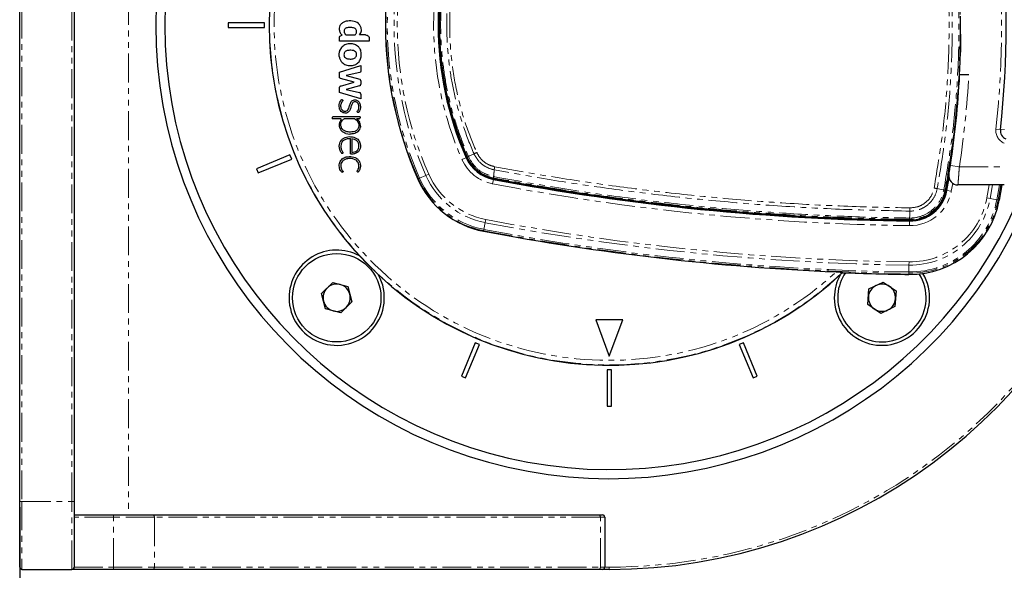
# Paper-space layout 'Wall Base Bracket' of a CAD drawing. Header units: millimetres. Extents: x 245 to 9339, y 492 to 8064.
# Tile 33 of 57: x 463 to 680, y 5943 to 6065. Entities that reach past the tile are written whole.
import ezdxf

# ---------------------------------------------------------------- set-up
doc = ezdxf.new("R2010")
doc.units = ezdxf.units.MM
doc.linetypes.add('PHANTOM', pattern=[12.7, 6.35, -1.27, 1.27, -1.27, 1.27, -1.27])
doc.layers.add('COMPONENT_GEOMETRY', color=7, linetype='Continuous')
doc.styles.add('SLDTEXTSTYLE0', font='TXT', dxfattribs={"width": 0.75})
doc.dimstyles.new('SLDDIMSTYLE0', dxfattribs={"dimtxt": 50, "dimasz": 3.302, "dimexe": 0, "dimexo": 0.0625, "dimgap": 12.5, "dimtad": 0, "dimtih": 1, "dimtoh": 1, "dimdec": 0, "dimrnd": 1e-09, "dimzin": 12, "dimdsep": 46, "dimtxsty": 'SLDTEXTSTYLE0', "dimsah": 1, "dimcen": 0.09, "dimadec": 0, "dimazin": 3, "dimtfac": 1, "dimtdec": 0, "dimtofl": 0, "dimtmove": 0, "dimatfit": 3, "dimfxl": 1, "dimfrac": 2, "dimtolj": 1, "dimtzin": 12, "dimarcsym": 0})

# ---------------------------------------------------------------- blocks, each defined once
blk = doc.blocks.new('_D_20')
at = {"layer": 'COMPONENT_GEOMETRY', "color": 7}
for p, q in [((4544.13, 6062.36), (4544.13, 3865.87)), ((463.18, 5957.36), (463.18, 3865.87)), ((463.18, 3869.04), (2429.77, 3869.04)), ((4544.13, 3869.04), (2577.55, 3869.04))]:
    blk.add_line(p, q, dxfattribs=at)
for points in [[(463.18, 3869.04), (466.49, 3868.53), (466.49, 3869.55)], [(4544.13, 3869.04), (4540.83, 3869.55), (4540.83, 3868.53)]]:
    blk.add_solid(points, dxfattribs=at)
at = {"layer": 'COMPONENT_GEOMETRY', "color": 7, "insert": (2429.77, 3893.81), "char_height": 50, "attachment_point": 1, "style": 'SLDTEXTSTYLE0'}
blk.add_mtext('4081', dxfattribs=at)

psp = doc.layouts.new('Wall Base Bracket')

# ---------------------------------------------------------------- linework, layer by layer
at = {"color": 8, "linetype": 'PHANTOM', "lineweight": 18}
for p, q in [((487.18, 6171.63), (487.18, 5955.63)), ((463.68, 6168.63), (463.68, 5958.63)), ((474.68, 5958.63), (474.68, 6168.63)), ((678.41, 6040.71), (679.41, 6040.6)), ((680.31, 6040.6), (679.42, 6040.7)), ((560.7, 6033.98), (561.61, 6034.38)), ((561.69, 6034.41), (561.61, 6034.38)), ((561.9, 6034.51), (561.84, 6034.48)), ((561.9, 6034.51), (561.9, 6034.51)), ((562.13, 6034.64), (562.13, 6034.64)), ((562.13, 6034.64), (562.13, 6034.63)), ((552.73, 6030.45), (553.38, 6030.74)), ((670.36, 6032.38), (668.38, 6032.68)), ((670.36, 6032.38), (680.27, 6032.38)), ((551.09, 6029.73), (550.98, 6029.68)), ((551.09, 6029.73), (551.36, 6029.85)), ((552.73, 6030.45), (551.36, 6029.85)), ((567.44, 6028.63), (567.62, 6029.61)), ((567.64, 6029.7), (567.62, 6029.61)), ((567.67, 6030.22), (567.68, 6030.22)), ((567.68, 6029.93), (567.67, 6029.86)), ((567.68, 6029.93), (567.68, 6029.93)), ((668.89, 6028.74), (668.57, 6026.98)), ((666.94, 6027.29), (666.94, 6027.29)), ((667.21, 6027.24), (667.34, 6027.21)), ((667.21, 6027.24), (667.21, 6027.24)), ((667.5, 6027.18), (667.59, 6027.17)), ((667.59, 6027.17), (668.57, 6026.98)), ((676.44, 6025.53), (676.95, 6028.38)), ((677.67, 6028.38), (677.14, 6025.4)), ((678.61, 6025.12), (679.19, 6028.38)), ((679.48, 6028.38), (678.9, 6025.07)), ((677.14, 6025.4), (676.44, 6025.53)), ((678.61, 6025.12), (677.14, 6025.4)), ((678.61, 6025.12), (678.9, 6025.07)), ((678.9, 6025.07), (679.14, 6025.03)), ((565.82, 6020.07), (565.54, 6018.59)), ((565.82, 6020.07), (565.95, 6020.76)), ((659.37, 6020.42), (659.36, 6019.42)), ((659.38, 6020.8), (659.37, 6020.67)), ((659.37, 6020.51), (659.37, 6020.42)), ((659.38, 6020.8), (659.38, 6020.8)), ((659.39, 6021.09), (659.39, 6021.09)), ((565.48, 6018.31), (565.46, 6018.19)), ((565.54, 6018.59), (565.48, 6018.31)), ((659.25, 6010.71), (659.26, 6011.42)), ((659.23, 6008.92), (659.22, 6008.67)), ((659.23, 6009.21), (659.25, 6010.71)), ((659.23, 6009.21), (659.23, 6008.92)), ((463.68, 5958.63), (463.18, 5958.63)), ((463.68, 5958.63), (474.68, 5958.63)), ((463.68, 5958.63), (463.68, 5943.63)), ((475.18, 5958.63), (474.68, 5958.63)), ((474.68, 5943.63), (474.68, 5958.63)), ((483.86, 5955.13), (475.18, 5955.13)), ((483.86, 5955.63), (483.86, 5955.13)), ((483.86, 5944.13), (483.86, 5955.13)), ((492.9, 5955.13), (483.86, 5955.13)), ((492.9, 5955.13), (492.9, 5944.13)), ((591.22, 5955.13), (492.9, 5955.13)), ((591.22, 5944.13), (591.22, 5955.13)), ((592.18, 5955.13), (591.22, 5955.13)), ((475.18, 5944.13), (483.86, 5944.13)), ((483.86, 5944.13), (492.9, 5944.13)), ((483.86, 5944.13), (483.86, 5943.63)), ((492.9, 5944.13), (591.22, 5944.13)), ((591.22, 5944.13), (592.18, 5944.13)), ((592.18, 5944.13), (593.18, 5944.13)), ((593.18, 5943.63), (593.18, 5944.13))]:
    psp.add_line(p, q, dxfattribs=at)
at = {"color": 7, "linetype": 'Continuous', "lineweight": 25}
for p, q in [((463.18, 5958.63), (463.18, 6168.63)), ((475.18, 6168.63), (475.18, 5958.63)), ((509.18, 6064.13), (509.18, 6063.13)), ((517.18, 6064.13), (509.18, 6064.13)), ((517.18, 6063.13), (517.18, 6064.13)), ((509.18, 6063.13), (517.18, 6063.13)), ((533.94, 6061.27), (534.3, 6061.38)), ((539.46, 6061.46), (538.13, 6061.46)), ((533.7, 6060.05), (533.7, 6060.93)), ((540.27, 6060.05), (533.7, 6060.05)), ((540.27, 6060.66), (540.27, 6060.05)), ((534.17, 6058.72), (533.8, 6058.09)), ((538.22, 6058.34), (538.15, 6058.45)), ((533.7, 6053.25), (538.42, 6054.71)), ((538.42, 6054.71), (538.42, 6053.59)), ((533.7, 6052.16), (533.7, 6053.25)), ((538.18, 6053.19), (535.14, 6052.53)), ((535.14, 6052.53), (538.15, 6051.68)), ((672.42, 6052.63), (670.38, 6052.63)), ((536.92, 6051.01), (533.94, 6051.86)), ((533.94, 6050.18), (536.92, 6051.01)), ((538.14, 6050.27), (535.13, 6049.46)), ((538.43, 6051.31), (538.43, 6050.64)), ((533.7, 6048.78), (533.7, 6049.93)), ((538.42, 6047.35), (533.7, 6048.78)), ((535.13, 6049.46), (538.13, 6048.77)), ((538.42, 6048.4), (538.42, 6047.35)), ((532.1, 6043.26), (532.1, 6042.98)), ((533.86, 6042.98), (532.1, 6042.98)), ((538.24, 6043.4), (532.25, 6043.4)), ((536.97, 6042.98), (534.71, 6042.98)), ((537.42, 6042.98), (537.42, 6042.99)), ((538.02, 6042.98), (537.42, 6042.98)), ((538.24, 6043.4), (538.24, 6043.2)), ((535.09, 6039.74), (535.97, 6039.61)), ((536.43, 6038.57), (536.43, 6035.57)), ((522.78, 6035), (515.39, 6031.94)), ((523.16, 6034.08), (522.78, 6035)), ((515.77, 6031.02), (523.16, 6034.08)), ((515.39, 6031.94), (515.77, 6031.02)), ((667.59, 6027.17), (668.09, 6029.96)), ((680.27, 6028.38), (670.04, 6028.38)), ((679.73, 6028.38), (679.14, 6025.03)), ((644.63, 6009.05), (644.59, 6009.14)), ((529.74, 6004.42), (532.19, 6006.87)), ((532.19, 6006.87), (535.53, 6005.97)), ((650.43, 6005.48), (653.55, 6006.98)), ((653.55, 6006.98), (656.41, 6005.02)), ((535.53, 6005.97), (536.43, 6002.62)), ((650.17, 6002.02), (650.43, 6005.48)), ((656.41, 6005.02), (656.15, 6001.57)), ((530.63, 6001.07), (529.74, 6004.42)), ((536.43, 6002.62), (533.98, 6000.18)), ((533.98, 6000.18), (530.63, 6001.07)), ((653.03, 6000.07), (650.17, 6002.02)), ((656.15, 6001.57), (653.03, 6000.07)), ((596.18, 5998.63), (590.18, 5998.63)), ((590.18, 5998.63), (593.18, 5990.63)), ((593.18, 5990.63), (596.18, 5998.63)), ((563.64, 5993.6), (560.58, 5986.21)), ((561.5, 5985.83), (564.56, 5993.22)), ((564.56, 5993.22), (563.64, 5993.6)), ((622.73, 5993.6), (621.81, 5993.22)), ((621.81, 5993.22), (624.87, 5985.83)), ((625.79, 5986.21), (622.73, 5993.6)), ((593.68, 5987.63), (592.68, 5987.63)), ((592.68, 5987.63), (592.68, 5979.63)), ((593.68, 5979.63), (593.68, 5987.63)), ((560.58, 5986.21), (561.5, 5985.83)), ((624.87, 5985.83), (625.79, 5986.21)), ((592.68, 5979.63), (593.68, 5979.63)), ((463.18, 5944.13), (463.18, 5958.63)), ((475.18, 5958.63), (475.18, 5944.13)), ((475.18, 5955.63), (483.86, 5955.63)), ((483.86, 5955.63), (492.44, 5955.63)), ((492.44, 5955.63), (590.77, 5955.63)), ((590.77, 5955.63), (591.68, 5955.63)), ((592.18, 5955.13), (592.18, 5944.13)), ((475.18, 5943.63), (475.18, 5944.13)), ((463.68, 5943.63), (474.68, 5943.63)), ((475.18, 5943.63), (474.68, 5943.63)), ((483.86, 5943.63), (475.18, 5943.63)), ((492.44, 5943.63), (483.86, 5943.63)), ((590.77, 5943.63), (492.44, 5943.63)), ((591.68, 5943.63), (590.77, 5943.63)), ((593.18, 5943.63), (591.68, 5943.63))]:
    psp.add_line(p, q, dxfattribs=at)
at = {"color": 8, "linetype": 'PHANTOM', "lineweight": 18, "flags": 128}
for points in [[(563.36, 6035.25), (563.22, 6035.18), (562.39, 6034.77), (562.13, 6034.64)], [(666.94, 6027.29), (666.32, 6027.41), (665.47, 6027.57)], [(659.44, 6022.62), (659.41, 6021.74), (659.39, 6021.09)]]:
    psp.add_lwpolyline(points, dxfattribs=at)
at = {"color": 7, "linetype": 'Continuous', "lineweight": 25, "flags": 128}
psp.add_lwpolyline([(667.5, 6027.18), (668.04, 6030.19), (668.05, 6030.26)], dxfattribs=at)
at = {"color": 7, "linetype": 'Continuous', "lineweight": 25}
psp.add_circle((533.08, 6003.52), 9.75, dxfattribs=at)
for centre, radius, start, end in [((593.18, 6063.63), 100, 20.6403, 339.3597), ((593.18, 6063.63), 98, 21.0814, 338.9186), ((593.18, 6063.63), 75, 46.6933, 313.3067), ((627.75, 6063.63), 83.94, 156.1432, 203.8568), ((627.75, 6063.63), 72.31, 156.1432, 203.8568), ((627.75, 6063.63), 72.23, 156.1432, 203.8568), ((627.75, 6063.63), 72.06, 156.1432, 203.8568), ((627.75, 6063.63), 72.06, 159.501, 203.8568), ((472.68, 6063.63), 208, 353.6435, 6.3565), ((470.68, 6063.63), 199.93, 359.4268, 0.5732), ((470.68, 6063.63), 200, 349.5092, 358.2809), ((470.69, 6062.94), 200, 351.2964, 357.0431), ((538.04, 6050.64), 0.383, 285.0361, 0), ((538.04, 6051.31), 0.384, 0, 74.215), ((538.04, 6048.4), 0.384, 0, 77.0348), ((470.68, 6063.63), 200, 349.5092, 355.8526), ((532.25, 6043.26), 0.144, 90, 180), ((533.86, 6042.8), 0.187, 324.0556, 90), ((536.97, 6042.65), 0.331, 52.0879, 90), ((538.02, 6043.2), 0.216, 270, 360), ((681.39, 6040.38), 2, 173.6435, 247.9583), ((569.16, 6037.72), 8.25, 203.8568, 259.2765), ((569.16, 6037.72), 8.16, 203.8568, 259.2765), ((569.16, 6037.72), 8, 203.8568, 259.2765), ((569.16, 6037.72), 8, 203.8568, 244.6032), ((670.04, 6030.38), 2, 170.7221, 270), ((569.16, 6037.72), 19.88, 203.8568, 259.2765), ((666.01, 6549.12), 528.75, 259.2765, 269.2809), ((666.01, 6549.12), 528.66, 259.2765, 269.2809), ((666.01, 6549.12), 528.5, 259.2765, 269.2809), ((593.18, 6063.63), 120, 270, 342.9174), ((659.48, 6028.67), 8, 269.2809, 349.5092), ((659.48, 6028.67), 8.16, 269.2809, 349.5092), ((659.48, 6028.67), 8.25, 269.2809, 349.5092), ((659.48, 6028.67), 20, 269.2809, 349.5092), ((666.01, 6549.12), 540.38, 259.2765, 267.5836), ((533.08, 6003.52), 10.5, 61.6399, 180), ((653.29, 6003.52), 10.5, 180, 30.6259), ((653.29, 6003.52), 9.75, 145.6373, 175.6713), ((666.01, 6549.12), 540.5, 267.733, 269.2809), ((533.08, 6003.52), 10.5, 180, 28.3601), ((653.29, 6003.52), 10.5, 151.6399, 180), ((653.29, 6003.52), 9.75, 175.6713, 32.5678), ((533.08, 6003.52), 3, 134.9766, 194.9766), ((533.08, 6003.52), 3, 74.9766, 134.9766), ((533.08, 6003.52), 3, 14.9766, 74.9766), ((653.29, 6003.52), 3, 115.6713, 175.6713), ((653.29, 6003.52), 3, 55.6713, 115.6713), ((653.29, 6003.52), 3, 355.6713, 55.6713), ((533.08, 6003.52), 3, 194.9766, 254.9766), ((533.08, 6003.52), 3, 314.9766, 14.9766), ((653.29, 6003.52), 3, 175.6713, 235.6713), ((653.29, 6003.52), 3, 295.6713, 355.6713), ((533.08, 6003.52), 3, 254.9766, 314.9766), ((653.29, 6003.52), 3, 235.6713, 295.6713), ((591.68, 5955.13), 0.5, 0, 90), ((463.68, 5944.13), 0.5, 180, 270), ((474.68, 5944.13), 0.5, 270, 0), ((591.68, 5944.13), 0.5, 270, 0)]:
    psp.add_arc(centre, radius, start, end, dxfattribs=at)
at = {"color": 8, "linetype": 'PHANTOM', "lineweight": 18}
for centre, radius, start, end in [((593.18, 6063.63), 74.91, 46.6649, 313.3351), ((593.18, 6063.63), 73.91, 47.3895, 312.6105), ((627.75, 6063.63), 83.82, 156.1432, 203.8568), ((627.75, 6063.63), 83.52, 156.1432, 203.8568), ((627.75, 6063.63), 82.02, 156.1432, 203.8568), ((627.75, 6063.63), 81.32, 156.1432, 203.8568), ((627.75, 6063.63), 73.31, 156.1432, 203.8568), ((472.68, 6063.63), 207, 353.6435, 6.3565), ((470.69, 6062.94), 202, 351.2964, 357.0724), ((681.39, 6040.38), 3, 173.6435, 247.9583), ((571.07, 6019.55), 17.49, 113.9831, 116.1303), ((569.16, 6037.72), 9.25, 203.8568, 259.2765), ((562.65, 6033.4), 1.34, 112.6635, 123.7097), ((569.16, 6037.72), 17.25, 203.8568, 259.2765), ((569.16, 6037.72), 19.75, 203.8568, 259.2765), ((569.16, 6037.72), 19.46, 203.8568, 259.2765), ((569.16, 6037.72), 17.96, 203.8568, 259.2765), ((666.01, 6549.12), 529.75, 259.2765, 269.2809), ((568.22, 6030.09), 0.559, 166.5437, 196.4629), ((593.18, 6063.63), 119.5, 270, 342.8437), ((659.48, 6028.67), 9.25, 269.2809, 349.5092), ((664.15, 6012.06), 15.48, 78.5925, 79.6292), ((659.48, 6028.67), 19.46, 269.2809, 349.5092), ((659.48, 6028.67), 19.75, 269.2809, 349.5092), ((659.48, 6028.67), 17.96, 269.2809, 349.5092), ((659.48, 6028.67), 17.25, 269.2809, 349.5092), ((666.01, 6549.12), 538.46, 259.2765, 269.2809), ((666.01, 6549.12), 537.75, 259.2765, 269.2809), ((656.43, 6021.09), 2.96, 354.3513, 359.9315), ((666.01, 6549.12), 540.25, 259.2765, 269.2809), ((666.01, 6549.12), 539.96, 259.2765, 269.2809), ((492.42, 5955.15), 0.478, 357.2445, 86.9499), ((590.74, 5955.15), 0.478, 357.2445, 86.9499), ((492.42, 5944.1), 0.478, 273.0501, 2.7555), ((590.74, 5944.1), 0.478, 273.0501, 2.7555)]:
    psp.add_arc(centre, radius, start, end, dxfattribs=at)
for points, knots in [([(664.79, 6027.7), (665.47, 6031.82), (666.85, 6040.06), (667.94, 6052.87), (668.24, 6066.04), (667.6, 6079.52), (666.34, 6090.71), (665.17, 6097.35), (664.79, 6099.56)], [0, 0, 0, 0, 0.173418, 0.346836, 0.533213, 0.720031, 0.906849, 1, 1, 1, 1]), ([(665.47, 6099.69), (665.86, 6097.47), (667.03, 6090.81), (668.29, 6079.59), (668.94, 6066.06), (668.63, 6052.84), (667.54, 6039.98), (666.16, 6031.71), (665.47, 6027.57)], [0, 0, 0, 0, 0.09315, 0.279528, 0.466787, 0.653164, 0.82623, 1, 1, 1, 1]), ([(666.94, 6027.29), (667.64, 6031.52), (669.04, 6039.98), (670.13, 6053.02), (670.41, 6066.33), (669.76, 6079.86), (668.49, 6091.08), (667.32, 6097.75), (666.94, 6099.96)], [0, 0, 0, 0, 0.175926, 0.351853, 0.536803, 0.722183, 0.907563, 1, 1, 1, 1]), ([(667.21, 6100.02), (667.6, 6097.8), (668.76, 6091.13), (670.04, 6079.89), (670.69, 6066.34), (670.41, 6053.01), (669.32, 6039.95), (667.92, 6031.48), (667.21, 6027.24)], [0, 0, 0, 0, 0.092437, 0.27739, 0.463199, 0.648153, 0.823711, 1, 1, 1, 1]), ([(561.9, 6034.51), (560.9, 6036.98), (558.9, 6041.93), (556.97, 6049.71), (555.9, 6057.2), (555.65, 6064.12), (556, 6070.95), (557.08, 6078.06), (559, 6085.57), (560.93, 6090.35), (561.9, 6092.74)], [0, 0, 0, 0, 0.133261, 0.266939, 0.400198, 0.51123, 0.613098, 0.741938, 0.871158, 1, 1, 1, 1]), ([(562.13, 6092.61), (561.4, 6090.87), (559.94, 6087.36), (558.28, 6081.86), (557.02, 6076.19), (556.22, 6070.31), (555.9, 6064.12), (556.13, 6057.92), (556.89, 6051.83), (558.12, 6046.01), (559.81, 6040.24), (561.35, 6036.51), (562.13, 6034.64)], [0, 0, 0, 0, 0.095155, 0.190919, 0.288596, 0.386935, 0.488768, 0.599761, 0.69807, 0.797055, 0.898162, 1, 1, 1, 1]), ([(563.36, 6035.25), (563.36, 6035.25), (562.47, 6037.27), (560.97, 6041.13), (559.28, 6046.96), (558.12, 6052.69), (557.45, 6058.57), (557.27, 6064.47), (557.59, 6070.32), (558.39, 6076.11), (559.68, 6081.88), (561.37, 6087.2), (562.71, 6090.54), (563.36, 6092), (563.36, 6092)], [0, 0, 0, 0, 0.000001, 0.113422, 0.212167, 0.311597, 0.413192, 0.515536, 0.614282, 0.713717, 0.815318, 0.917666, 0.999999, 1, 1, 1, 1]), ([(563.96, 6091.72), (563.34, 6090.26), (561.73, 6086.42), (559.8, 6079.92), (558.39, 6072.28), (557.85, 6064.53), (558.19, 6056.76), (559.4, 6049.09), (561.31, 6041.96), (563.12, 6037.55), (563.96, 6035.53)], [0, 0, 0, 0, 0.082355, 0.216249, 0.35057, 0.484461, 0.618347, 0.752663, 0.886551, 1, 1, 1, 1]), ([(567.81, 6031.72), (567.81, 6031.72), (567.24, 6031.83), (566.02, 6032.25), (564.43, 6033.44), (563.64, 6034.61), (563.36, 6035.25), (563.36, 6035.25)], [0, 0, 0, 0, 0.000006, 0.297986, 0.644686, 0.99999, 1, 1, 1, 1]), ([(563.96, 6035.53), (564.27, 6034.99), (564.88, 6033.92), (566.33, 6032.85), (567.41, 6032.55), (567.91, 6032.41)], [0, 0, 0, 0, 0.35548, 0.702201, 1, 1, 1, 1]), ([(562.13, 6034.64), (562.06, 6034.61), (561.95, 6034.55), (561.9, 6034.52), (561.9, 6034.52), (561.9, 6034.51)], [0, 0, 0, 0, 0.499344, 0.896947, 1, 1, 1, 1]), ([(567.68, 6029.93), (567.67, 6029.93), (566.91, 6030.07), (565.33, 6030.63), (563.22, 6032.17), (562.34, 6033.73), (561.9, 6034.51)], [0, 0, 0, 0, 0.001845, 0.3039491, 0.6519794, 1, 1, 1, 1]), ([(562.13, 6034.63), (562.55, 6033.88), (563.4, 6032.39), (565.42, 6030.86), (566.96, 6030.42), (567.67, 6030.22)], [0, 0, 0, 0, 0.348471, 0.697151, 1, 1, 1, 1]), ([(567.81, 6031.72), (567.78, 6031.42), (567.74, 6030.92), (567.69, 6030.42), (567.67, 6030.22)], [0, 0, 0, 0, 0.586948, 1, 1, 1, 1]), ([(567.81, 6031.72), (567.81, 6031.76), (567.82, 6031.86), (567.85, 6032.03), (567.88, 6032.22), (567.9, 6032.35), (567.91, 6032.41)], [0, 0, 0, 0, 0.25, 0.5, 0.75, 1, 1, 1, 1]), ([(659.44, 6022.62), (654.57, 6022.72), (644.84, 6022.92), (630.29, 6023.72), (615.78, 6024.89), (601.65, 6026.43), (587.87, 6028.3), (576.7, 6030.09), (570.03, 6031.31), (567.81, 6031.72)], [0, 0, 0, 0, 0.158134, 0.316268, 0.473754, 0.631239, 0.778759, 0.92628, 1, 1, 1, 1]), ([(567.91, 6032.41), (570.13, 6032), (576.79, 6030.78), (587.96, 6029), (601.71, 6027.13), (615.84, 6025.6), (630.32, 6024.43), (644.87, 6023.63), (654.59, 6023.43), (659.45, 6023.33)], [0, 0, 0, 0, 0.073721, 0.221177, 0.368762, 0.526168, 0.683732, 0.841785, 1, 1, 1, 1]), ([(670.36, 6032.38), (670.32, 6031.92), (670.25, 6031.01), (670.16, 6029.81), (670.09, 6028.9), (670.05, 6028.44), (670.04, 6028.39), (670.04, 6028.38)], [0, 0, 0, 0, 0.217102, 0.434577, 0.651626, 0.866747, 1, 1, 1, 1]), ([(567.68, 6029.93), (567.67, 6029.95), (567.66, 6029.96), (567.66, 6030.03), (567.66, 6030.09), (567.67, 6030.16), (567.67, 6030.22)], [0, 0, 0, 0, 0.4990148, 0.5564186, 0.6591898, 1, 1, 1, 1]), ([(567.68, 6030.22), (572.45, 6029.36), (582.01, 6027.64), (596.43, 6025.57), (610.89, 6023.85), (625.07, 6022.57), (638.98, 6021.69), (650.32, 6021.24), (657.12, 6021.13), (659.39, 6021.09)], [0, 0, 0, 0, 0.158135, 0.31643, 0.473928, 0.631586, 0.778901, 0.926348, 1, 1, 1, 1]), ([(659.38, 6020.8), (657.11, 6020.84), (650.31, 6020.95), (638.97, 6021.4), (625.07, 6022.28), (610.89, 6023.57), (596.44, 6025.28), (582.02, 6027.35), (572.46, 6029.07), (567.68, 6029.93)], [0, 0, 0, 0, 0.073651, 0.22103, 0.36841, 0.525988, 0.683566, 0.841783, 1, 1, 1, 1]), ([(667.21, 6027.24), (666.96, 6026.38), (666.47, 6024.67), (664.71, 6022.61), (662.42, 6021.21), (660.52, 6020.81), (659.51, 6020.8), (659.38, 6020.8)], [0, 0, 0, 0, 0.240831, 0.481663, 0.722539, 0.963449, 1, 1, 1, 1]), ([(659.39, 6021.09), (659.52, 6021.09), (660.5, 6021.1), (662.32, 6021.49), (664.53, 6022.83), (666.22, 6024.82), (666.7, 6026.47), (666.94, 6027.29)], [0, 0, 0, 0, 0.036346, 0.277392, 0.51835, 0.759206, 1, 1, 1, 1]), ([(665.47, 6027.57), (665.47, 6027.57), (665.34, 6026.83), (664.8, 6025.45), (663.37, 6023.85), (661.53, 6022.84), (660.14, 6022.61), (659.44, 6022.62), (659.44, 6022.62)], [0, 0, 0, 0, 0.000007, 0.267824, 0.509156, 0.75089, 0.999995, 1, 1, 1, 1]), ([(659.45, 6023.33), (660.07, 6023.38), (661.3, 6023.49), (662.92, 6024.42), (664.22, 6025.82), (664.59, 6027.05), (664.79, 6027.7)], [0, 0, 0, 0, 0.24911, 0.490866, 0.732205, 1, 1, 1, 1])]:
    psp.add_open_spline(points, degree=3, knots=knots, dxfattribs=at)
at = {"color": 7, "linetype": 'Continuous', "lineweight": 25}
for points, knots in [([(538.13, 6061.46), (538.23, 6061.61), (538.42, 6061.89), (538.53, 6062.38), (538.51, 6062.92), (538.3, 6063.48), (537.71, 6064.2), (536.56, 6064.62), (535.37, 6064.55), (534.47, 6064.26), (533.95, 6063.81), (533.65, 6063.25), (533.61, 6062.6), (533.8, 6061.92), (534.13, 6061.56), (534.3, 6061.38)], [0, 0, 0, 0, 0.055258, 0.105084, 0.152353, 0.221467, 0.289225, 0.434772, 0.581097, 0.654681, 0.726143, 0.788399, 0.848465, 0.92497, 1, 1, 1, 1]), ([(533.7, 6060.93), (533.71, 6060.97), (533.71, 6061.06), (533.77, 6061.16), (533.85, 6061.23), (533.91, 6061.26), (533.94, 6061.27)], [0, 0, 0, 0, 0.299404, 0.563236, 0.771193, 1, 1, 1, 1]), ([(534.84, 6062.75), (534.8, 6062.68), (534.71, 6062.53), (534.7, 6062.28), (534.74, 6062.03), (534.84, 6061.82), (534.95, 6061.64), (535.11, 6061.46), (535.41, 6061.46), (536.08, 6061.46), (536.68, 6061.46), (537.16, 6061.46)], [0, 0, 0, 0, 0.069768, 0.142093, 0.215677, 0.285558, 0.344021, 0.404727, 0.476993, 0.588013, 1, 1, 1, 1]), ([(537.16, 6061.46), (537.22, 6061.53), (537.34, 6061.66), (537.45, 6061.91), (537.49, 6062.18), (537.46, 6062.48), (537.28, 6062.77), (536.86, 6063.03), (536.19, 6063.13), (535.55, 6063.09), (535.07, 6062.96), (534.91, 6062.82), (534.84, 6062.75)], [0, 0, 0, 0, 0.067035, 0.13386, 0.200695, 0.268057, 0.355259, 0.441722, 0.633831, 0.8463, 0.924415, 1, 1, 1, 1]), ([(539.46, 6061.46), (539.58, 6061.45), (539.82, 6061.42), (540.08, 6061.2), (540.24, 6060.94), (540.26, 6060.75), (540.27, 6060.66)], [0, 0, 0, 0, 0.283705, 0.557917, 0.775026, 1, 1, 1, 1]), ([(670.6, 6061.63), (670.6, 6061.18), (670.59, 6060.28), (670.58, 6059.08), (670.57, 6058.17), (670.58, 6057.7), (670.59, 6057.65), (670.59, 6057.63)], [0, 0, 0, 0, 0.2146733, 0.4293785, 0.644071, 0.8587126, 1, 1, 1, 1]), ([(534.17, 6058.72), (534.19, 6058.75), (534.23, 6058.79), (534.27, 6058.83), (534.29, 6058.85)], [0, 0, 0, 0, 0.559588, 1, 1, 1, 1]), ([(537.85, 6058.85), (537.59, 6059.05), (537.07, 6059.44), (536.07, 6059.57), (535.1, 6059.42), (534.52, 6059.08), (534.29, 6058.85), (534.29, 6058.85)], [0, 0, 0, 0, 0.244687, 0.498213, 0.752677, 0.998238, 1, 1, 1, 1]), ([(537.85, 6058.85), (537.91, 6058.78), (538.02, 6058.66), (538.11, 6058.52), (538.15, 6058.45)], [0, 0, 0, 0, 0.558378, 1, 1, 1, 1]), ([(533.68, 6056.53), (533.64, 6056.83), (533.58, 6057.36), (533.73, 6057.87), (533.8, 6058.09)], [0, 0, 0, 0, 0.563645, 1, 1, 1, 1]), ([(533.68, 6056.53), (533.74, 6056.32), (533.87, 6055.89), (534.32, 6055.26), (535.09, 6054.8), (536.07, 6054.65), (537.05, 6054.8), (537.9, 6055.31), (538.4, 6056.15), (538.56, 6057.13), (538.41, 6057.76), (538.33, 6058.09)], [0, 0, 0, 0, 0.083124, 0.164855, 0.282005, 0.403609, 0.525316, 0.642843, 0.759976, 0.877271, 1, 1, 1, 1]), ([(537.26, 6057.7), (537.1, 6057.82), (536.78, 6058.06), (536.11, 6058.08), (535.54, 6058.06), (535.1, 6057.9), (534.85, 6057.71), (534.7, 6057.42), (534.69, 6057.21), (534.68, 6057.1)], [0, 0, 0, 0, 0.177978, 0.367099, 0.611568, 0.706367, 0.804228, 0.900756, 1, 1, 1, 1]), ([(534.68, 6057.1), (534.69, 6056.98), (534.71, 6056.74), (534.9, 6056.46), (535.13, 6056.32), (535.34, 6056.24), (535.79, 6056.15), (536.3, 6056.12), (536.83, 6056.23), (537.15, 6056.39), (537.38, 6056.67), (537.47, 6057.03), (537.45, 6057.4), (537.32, 6057.6), (537.26, 6057.7)], [0, 0, 0, 0, 0.081417, 0.162242, 0.213218, 0.264533, 0.315638, 0.520136, 0.601386, 0.678843, 0.757651, 0.838975, 0.920888, 1, 1, 1, 1]), ([(538.22, 6058.34), (538.24, 6058.29), (538.28, 6058.21), (538.31, 6058.13), (538.33, 6058.09)], [0, 0, 0, 0, 0.555953, 1, 1, 1, 1]), ([(538.42, 6053.59), (538.42, 6053.53), (538.41, 6053.44), (538.35, 6053.31), (538.27, 6053.24), (538.21, 6053.21), (538.19, 6053.2), (538.18, 6053.19)], [0, 0, 0, 0, 0.317778, 0.593537, 0.841538, 0.928541, 1, 1, 1, 1]), ([(533.94, 6051.86), (533.9, 6051.87), (533.83, 6051.9), (533.75, 6051.97), (533.71, 6052.06), (533.71, 6052.12), (533.7, 6052.16)], [0, 0, 0, 0, 0.3020096, 0.5644072, 0.77093, 1, 1, 1, 1]), ([(533.94, 6050.18), (533.9, 6050.17), (533.84, 6050.15), (533.76, 6050.09), (533.71, 6050.01), (533.71, 6049.96), (533.7, 6049.93)], [0, 0, 0, 0, 0.300096, 0.558347, 0.763087, 1, 1, 1, 1]), ([(534.48, 6044.32), (534.33, 6044.4), (534.05, 6044.56), (533.78, 6044.96), (533.64, 6045.42), (533.61, 6045.91), (533.69, 6046.39), (533.83, 6046.76), (533.98, 6046.99), (534.07, 6047.11), (534.13, 6047.2), (534.16, 6047.23), (534.18, 6047.25), (534.18, 6047.25), (534.19, 6047.25), (534.2, 6047.25), (534.23, 6047.22), (534.3, 6047.17), (534.39, 6047.12), (534.41, 6047.04), (534.41, 6047), (534.39, 6046.95), (534.36, 6046.91), (534.34, 6046.87), (534.32, 6046.86), (534.32, 6046.85), (534.32, 6046.85), (534.32, 6046.85), (534.32, 6046.85), (534.32, 6046.85), (534.32, 6046.85), (534.32, 6046.85), (534.15, 6046.64), (533.92, 6046.15), (533.93, 6045.46), (534.17, 6044.98), (534.47, 6044.72), (534.86, 6044.6), (535.28, 6044.66), (535.58, 6044.97), (535.78, 6045.44), (535.95, 6046.06), (536.17, 6046.67), (536.57, 6047.04), (536.93, 6047.16), (537.27, 6047.14), (537.6, 6047.03), (537.9, 6046.81), (538.13, 6046.49), (538.26, 6046.11), (538.31, 6045.72), (538.3, 6045.3), (538.2, 6044.89), (538.02, 6044.58), (537.92, 6044.41), (537.86, 6044.35), (537.84, 6044.33), (537.82, 6044.33), (537.81, 6044.33), (537.75, 6044.35), (537.71, 6044.39), (537.67, 6044.42)], [0, 0, 0, 0, 0.034237, 0.067326, 0.101201, 0.135926, 0.170526, 0.203716, 0.21833, 0.229815, 0.236233, 0.23957, 0.240138, 0.240568, 0.240829, 0.241113, 0.243357, 0.249536, 0.259728, 0.263039, 0.266066, 0.269116, 0.274461, 0.276819, 0.277835, 0.278275, 0.278467, 0.278551, 0.278588, 0.278605, 0.278612, 0.278615, 0.278617, 0.334486, 0.39081, 0.418706, 0.445826, 0.474063, 0.502812, 0.531047, 0.561227, 0.610831, 0.66879, 0.69663, 0.722905, 0.746359, 0.770056, 0.795933, 0.824066, 0.852264, 0.8808, 0.906249, 0.942468, 0.968494, 0.982247, 0.984915, 0.986938, 0.987863, 0.988461, 0.989162, 1, 1, 1, 1]), ([(537.67, 6044.42), (537.66, 6044.43), (537.65, 6044.44), (537.63, 6044.46), (537.61, 6044.49), (537.61, 6044.53), (537.64, 6044.67), (537.8, 6044.83), (537.9, 6045.09), (537.97, 6045.37), (537.99, 6045.71), (537.92, 6046.13), (537.73, 6046.46), (537.51, 6046.63), (537.32, 6046.71), (537.11, 6046.74), (536.87, 6046.71), (536.63, 6046.54), (536.39, 6046.15), (536.22, 6045.57), (536.04, 6044.85), (535.67, 6044.5), (535.49, 6044.33)], [0, 0, 0, 0, 0.005664, 0.010602, 0.01522, 0.022266, 0.030024, 0.08691, 0.133975, 0.169674, 0.231565, 0.306758, 0.381453, 0.416521, 0.45116, 0.48518, 0.518824, 0.571643, 0.630343, 0.750483, 0.875235, 1, 1, 1, 1]), ([(535.49, 6044.33), (535.41, 6044.29), (535.24, 6044.22), (534.89, 6044.21), (534.64, 6044.28), (534.48, 6044.32)], [0, 0, 0, 0, 0.245085, 0.528776, 1, 1, 1, 1]), ([(534.01, 6042.69), (533.95, 6042.59), (533.83, 6042.43), (533.7, 6042.14), (533.63, 6041.78), (533.62, 6041.34), (533.79, 6040.72), (534.11, 6040.36), (534.33, 6040.13)], [0, 0, 0, 0, 0.12087, 0.206579, 0.341115, 0.503027, 0.66769, 1, 1, 1, 1]), ([(537.17, 6042.91), (537.44, 6042.66), (537.83, 6042.28), (537.99, 6041.56), (537.91, 6040.99), (537.61, 6040.46), (536.86, 6040.08), (536.07, 6040.03), (535.27, 6040.1), (534.68, 6040.32), (534.2, 6040.78), (533.99, 6041.36), (533.97, 6041.94), (534.15, 6042.44), (534.43, 6042.78), (534.63, 6042.92), (534.71, 6042.98)], [0, 0, 0, 0, 0.1198788, 0.1802743, 0.2418408, 0.3101642, 0.3779105, 0.5149363, 0.5738111, 0.6498268, 0.7225012, 0.7909543, 0.8531693, 0.9158028, 0.9658472, 1, 1, 1, 1]), ([(537.42, 6042.99), (537.56, 6042.87), (537.82, 6042.66), (538, 6042.37), (538.08, 6042.25)], [0, 0, 0, 0, 0.562723, 1, 1, 1, 1]), ([(538.31, 6041.34), (538.29, 6041.59), (538.26, 6041.91), (538.11, 6042.19), (538.08, 6042.25)], [0, 0, 0, 0, 0.777605, 1, 1, 1, 1]), ([(535.09, 6039.74), (534.94, 6039.79), (534.66, 6039.88), (534.43, 6040.05), (534.33, 6040.13)], [0, 0, 0, 0, 0.557714, 1, 1, 1, 1]), ([(537.73, 6040.08), (537.43, 6039.92), (536.88, 6039.62), (536.25, 6039.62), (535.97, 6039.61)], [0, 0, 0, 0, 0.545096, 1, 1, 1, 1]), ([(537.73, 6040.08), (537.84, 6040.19), (538.06, 6040.42), (538.23, 6040.8), (538.28, 6041.05), (538.3, 6041.14)], [0, 0, 0, 0, 0.382511, 0.771946, 1, 1, 1, 1]), ([(538.31, 6041.34), (538.31, 6041.3), (538.31, 6041.24), (538.3, 6041.17), (538.3, 6041.14)], [0, 0, 0, 0, 0.559963, 1, 1, 1, 1]), ([(536.15, 6038.59), (535.89, 6038.58), (535.39, 6038.56), (534.74, 6038.34), (534.31, 6037.98), (534.11, 6037.62), (533.99, 6037.19), (533.97, 6036.73), (534.07, 6036.29), (534.19, 6035.97), (534.34, 6035.75), (534.45, 6035.6), (534.47, 6035.5), (534.46, 6035.44), (534.43, 6035.4), (534.39, 6035.36), (534.34, 6035.33), (534.31, 6035.29), (534.29, 6035.28), (534.29, 6035.28), (534.28, 6035.28), (534.27, 6035.29), (534.25, 6035.31), (534.23, 6035.33), (534.2, 6035.35), (534.19, 6035.37), (534.19, 6035.37), (534.18, 6035.38), (534.18, 6035.38), (534.18, 6035.38), (534.18, 6035.38), (534.18, 6035.38), (534.18, 6035.38), (534.11, 6035.46), (533.97, 6035.64), (533.79, 6036.05), (533.63, 6036.59), (533.65, 6037.04), (533.66, 6037.27)], [0, 0, 0, 0, 0.107446, 0.213496, 0.283483, 0.342609, 0.382602, 0.473263, 0.533741, 0.575399, 0.619123, 0.644872, 0.653566, 0.661548, 0.670123, 0.673526, 0.689114, 0.692959, 0.694192, 0.695245, 0.696306, 0.697703, 0.700494, 0.706501, 0.712256, 0.714218, 0.714906, 0.71517, 0.715278, 0.715324, 0.715344, 0.715352, 0.715356, 0.715359, 0.762826, 0.810375, 0.905229, 1, 1, 1, 1]), ([(533.66, 6037.27), (533.71, 6037.47), (533.8, 6037.87), (534.16, 6038.37), (534.64, 6038.73), (535.44, 6039.03), (536.53, 6039.09), (537.7, 6038.62), (538.28, 6037.67), (538.36, 6036.8), (538.16, 6036.19), (537.94, 6035.85), (537.65, 6035.55), (537.27, 6035.34), (536.83, 6035.22), (536.54, 6035.18), (536.34, 6035.17), (536.23, 6035.18), (536.17, 6035.23), (536.15, 6035.27), (536.14, 6035.37), (536.13, 6035.6), (536.15, 6035.93), (536.15, 6036.37), (536.15, 6036.86), (536.15, 6037.42), (536.15, 6037.98), (536.15, 6038.37), (536.15, 6038.58), (536.15, 6038.59)], [0, 0, 0, 0, 0.0469566, 0.0918043, 0.1369404, 0.1838463, 0.2827943, 0.3805594, 0.4523159, 0.5248363, 0.5728859, 0.5956678, 0.6181845, 0.6663229, 0.6931274, 0.7205616, 0.7313742, 0.7409113, 0.744113, 0.7474171, 0.7516577, 0.7676558, 0.800048, 0.8259785, 0.868467, 0.9109554, 0.9534439, 0.9959324, 1, 1, 1, 1]), ([(536.43, 6035.57), (536.63, 6035.59), (537.02, 6035.61), (537.58, 6035.9), (537.93, 6036.42), (538.01, 6037.03), (537.9, 6037.63), (537.57, 6038.14), (537.04, 6038.46), (536.63, 6038.53), (536.43, 6038.57)], [0, 0, 0, 0, 0.124213, 0.247775, 0.374538, 0.501893, 0.623019, 0.743733, 0.871569, 1, 1, 1, 1]), ([(536.43, 6035.57), (536.63, 6035.59), (537.02, 6035.61), (537.58, 6035.9), (537.93, 6036.42), (538.01, 6037.03), (537.9, 6037.63), (537.57, 6038.14), (537.04, 6038.46), (536.63, 6038.53), (536.43, 6038.57)], [0, 0, 0, 0, 0.124213, 0.247775, 0.374538, 0.501893, 0.623019, 0.743733, 0.871569, 1, 1, 1, 1]), ([(534.31, 6031.16), (534.31, 6031.16), (534.3, 6031.16), (534.28, 6031.15), (534.27, 6031.16), (534.26, 6031.16), (534.25, 6031.17), (534.21, 6031.2), (534.16, 6031.26), (534.11, 6031.32), (534.07, 6031.36), (534.06, 6031.38), (534.05, 6031.38), (534.05, 6031.39), (534.05, 6031.39), (534.05, 6031.39), (534.04, 6031.39), (534.04, 6031.39), (533.94, 6031.52), (533.78, 6031.82), (533.65, 6032.32), (533.63, 6032.83), (533.74, 6033.48), (534.24, 6034.19), (535.06, 6034.56), (535.83, 6034.67), (536.5, 6034.63), (537.18, 6034.44), (537.81, 6034.03), (538.21, 6033.38), (538.32, 6032.75), (538.29, 6032.16), (538.16, 6031.73), (537.96, 6031.43), (537.88, 6031.29), (537.81, 6031.24), (537.78, 6031.22), (537.78, 6031.22), (537.77, 6031.22), (537.77, 6031.22), (537.76, 6031.22), (537.75, 6031.23), (537.71, 6031.26), (537.67, 6031.29), (537.63, 6031.32)], [0, 0, 0, 0, 0.001925, 0.003204, 0.004193, 0.005094, 0.006322, 0.009266, 0.018658, 0.028273, 0.032505, 0.034367, 0.035186, 0.035547, 0.035705, 0.035775, 0.035806, 0.035819, 0.03583, 0.084128, 0.133517, 0.183, 0.231293, 0.325447, 0.419885, 0.485304, 0.550426, 0.612609, 0.688659, 0.762974, 0.828203, 0.870155, 0.93421, 0.955086, 0.973814, 0.980779, 0.981613, 0.982216, 0.982672, 0.983038, 0.983476, 0.984049, 0.986176, 1, 1, 1, 1]), ([(537.63, 6031.32), (537.62, 6031.33), (537.6, 6031.36), (537.58, 6031.4), (537.58, 6031.44), (537.6, 6031.49), (537.68, 6031.61), (537.79, 6031.78), (537.91, 6032.07), (537.98, 6032.43), (537.96, 6032.8), (537.87, 6033.18), (537.69, 6033.53), (537.37, 6033.83), (536.7, 6034.18), (535.83, 6034.25), (534.93, 6034.06), (534.37, 6033.71), (534.07, 6033.22), (533.97, 6032.76), (533.98, 6032.37), (534.04, 6032.14), (534.09, 6031.99), (534.16, 6031.83), (534.27, 6031.61), (534.44, 6031.48), (534.48, 6031.37), (534.48, 6031.33), (534.46, 6031.3), (534.43, 6031.25), (534.38, 6031.2), (534.34, 6031.18), (534.31, 6031.16)], [0, 0, 0, 0, 0.005727, 0.010393, 0.014635, 0.021189, 0.028431, 0.06432, 0.090812, 0.135438, 0.187371, 0.21842, 0.269206, 0.318569, 0.368688, 0.525398, 0.605832, 0.684211, 0.741875, 0.79985, 0.843757, 0.87417, 0.88074, 0.89832, 0.932281, 0.964359, 0.968345, 0.972157, 0.97626, 0.981047, 0.991376, 1, 1, 1, 1]), ([(668.07, 6030.7), (668.07, 6030.71), (668.07, 6030.73), (668.11, 6030.96), (668.18, 6031.41), (668.28, 6032), (668.35, 6032.45), (668.38, 6032.68)], [0, 0, 0, 0, 0.133305, 0.348506, 0.565602, 0.783043, 1, 1, 1, 1]), ([(643.22, 6009.23), (643.44, 6009.22), (643.8, 6009.2), (644.22, 6009.18), (644.46, 6009.16), (644.58, 6009.15), (644.59, 6009.14), (644.59, 6009.14)], [0, 0, 0, 0, 0.345765, 0.58088, 0.758752, 0.902501, 1, 1, 1, 1])]:
    psp.add_open_spline(points, degree=3, knots=knots, dxfattribs=at)
at = {"color": 8, "linetype": 'PHANTOM', "lineweight": 18}
for points in [[(664.79, 6027.7), (664.85, 6027.68), (664.98, 6027.66), (665.16, 6027.63), (665.33, 6027.59), (665.43, 6027.58), (665.47, 6027.57)], [(667.21, 6027.24), (667.21, 6027.24), (667.2, 6027.24), (667.14, 6027.25), (667.06, 6027.27), (666.98, 6027.28), (666.94, 6027.29)], [(659.45, 6023.33), (659.45, 6023.26), (659.45, 6023.13), (659.44, 6022.94), (659.44, 6022.76), (659.44, 6022.67), (659.44, 6022.62)], [(659.38, 6020.8), (659.38, 6020.81), (659.38, 6020.82), (659.38, 6020.88), (659.39, 6020.96), (659.39, 6021.05), (659.39, 6021.09)]]:
    psp.add_open_spline(points, degree=3, dxfattribs=at)

# ---------------------------------------------------------------- dimensions: what is measured, and where the dimension line sits
at = {"layer": 'COMPONENT_GEOMETRY', "color": 7}
dim = psp.add_linear_dim(base=(4544.13, 3869.04), p1=(463.18, 5958.63), p2=(4544.13, 6063.63), dimstyle='SLDDIMSTYLE0', dxfattribs=at)
dim.commit()
dim.dimension.update_dxf_attribs({"geometry": '_D_20', "text_midpoint": (2503.66, 3869.04), "dimtype": 160})

doc.saveas('drawing.dxf')
